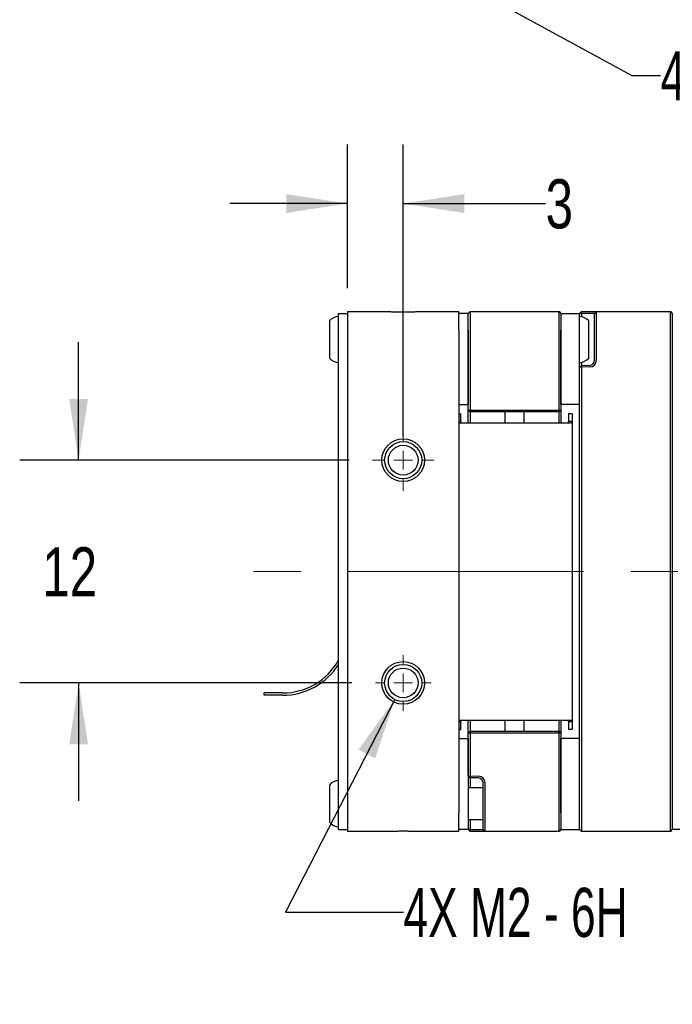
# Paper-space layout 'IX body' of a CAD drawing. Header units: millimetres. Extents: x 5 to 274, y 4 to 211.
# Tile 7 of 21: x 97 to 133, y 89 to 142. Entities that reach past the tile are written whole.
import ezdxf

# ---------------------------------------------------------------- set-up
doc = ezdxf.new("R2010")
doc.units = ezdxf.units.MM
doc.linetypes.add('CENTERX2', pattern=[20.32, 12.7, -2.54, 2.54, -2.54])
doc.layers.add('DIMENSIONS', color=8, linetype='Continuous')
doc.styles.add('SLDTEXTSTYLE0', font='TXT', dxfattribs={"width": 0.75})
doc.styles.add('SLDTEXTSTYLE5', font='TXT', dxfattribs={"width": 0.675})
doc.dimstyles.new('SLDDIMSTYLE8', dxfattribs={"dimtxt": 2.645833, "dimasz": 3.302, "dimexe": 0, "dimexo": 0.0625, "dimgap": 0.661458, "dimtad": 0, "dimtih": 1, "dimtoh": 1, "dimdec": 0, "dimrnd": 1e-09, "dimzin": 12, "dimdsep": 46, "dimtxsty": 'SLDTEXTSTYLE0', "dimsah": 1, "dimcen": 0.09, "dimadec": 0, "dimazin": 3, "dimtfac": 1, "dimtdec": 0, "dimtmove": 0, "dimatfit": 0, "dimfxl": 1, "dimfrac": 2, "dimtolj": 1, "dimtzin": 12, "dimarcsym": 0})
doc.dimstyles.new('SLDDIMSTYLE9', dxfattribs={"dimtxt": 2.645833, "dimasz": 3.302, "dimexe": 0, "dimexo": 0.0625, "dimgap": 0.661458, "dimtad": 0, "dimtih": 1, "dimtoh": 1, "dimdec": 6, "dimrnd": 1e-09, "dimzin": 12, "dimdsep": 46, "dimtxsty": 'SLDTEXTSTYLE0', "dimsah": 1, "dimcen": 0, "dimadec": 0, "dimazin": 3, "dimtfac": 1, "dimtofl": 0, "dimtmove": 0, "dimatfit": 3, "dimfxl": 1, "dimfrac": 2, "dimtolj": 1, "dimtzin": 12, "dimarcsym": 0})

# ---------------------------------------------------------------- blocks, each defined once
blk = doc.blocks.new('_D_37')
at = {"layer": 'DIMENSIONS'}
for p, q in [((115.049, 127.742), (115.049, 135.471)), ((118.049, 119.742), (118.049, 135.471)), ((115.049, 132.296), (108.699, 132.296)), ((118.049, 132.296), (125.724, 132.296))]:
    blk.add_line(p, q, dxfattribs=at)
for points in [[(115.049, 132.296), (111.747, 132.804), (111.747, 131.788)], [(118.049, 132.296), (121.351, 131.788), (121.351, 132.804)]]:
    blk.add_solid(points, dxfattribs=at)
at = {"layer": 'DIMENSIONS', "insert": (125.724, 133.605), "char_height": 2.646, "attachment_point": 1, "style": 'SLDTEXTSTYLE0'}
blk.add_mtext('3', dxfattribs=at)
blk = doc.blocks.new('_D_38')
at = {"layer": 'DIMENSIONS'}
for p, q in [((100.56, 118.472), (100.56, 124.822)), ((115.129, 118.472), (97.385, 118.472)), ((115.279, 106.472), (97.385, 106.472)), ((100.56, 106.472), (100.56, 100.122))]:
    blk.add_line(p, q, dxfattribs=at)
for points in [[(100.56, 118.472), (101.068, 121.774), (100.052, 121.774)], [(100.56, 106.472), (100.052, 103.17), (101.068, 103.17)]]:
    blk.add_solid(points, dxfattribs=at)
at = {"layer": 'DIMENSIONS', "insert": (98.605, 113.781), "char_height": 2.6458, "attachment_point": 1, "style": 'SLDTEXTSTYLE0'}
blk.add_mtext('12', dxfattribs=at)
blk = doc.blocks.new('SW_SYMBOL_HOLE_DEPTH')
at = {"layer": 'DIMENSIONS', "color": 0}
for p, q in [((0, 875), (800, 875)), ((400, 875), (400, 75)), ((100, 555), (400, 75)), ((700, 555), (400, 75))]:
    blk.add_line(p, q, dxfattribs=at)
blk = doc.blocks.new('_D_39')
at = {"layer": 'DIMENSIONS'}
for p, q in [((117.593, 105.582), (111.714, 94.125)), ((111.714, 94.125), (118.064, 94.125))]:
    blk.add_line(p, q, dxfattribs=at)
blk.add_solid([(117.593, 105.582), (115.633, 102.876), (116.537, 102.412)], dxfattribs=at)
at = {"layer": 'DIMENSIONS', "xscale": 0.003379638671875, "yscale": 0.003379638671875, "zscale": 0.003379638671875}
blk.add_blockref('SW_SYMBOL_HOLE_DEPTH', (136.801, 92.39), dxfattribs=at)
at = {"layer": 'DIMENSIONS', "attachment_point": 1}
for s, insert, char_height, style in [('4X M2 - 6H', (118.064, 95.434), 2.6458, 'SLDTEXTSTYLE5'), ('3', (141.577, 95.434), 2.646, 'SLDTEXTSTYLE0'), ('MIN', (144.507, 95.434), 2.6458, 'SLDTEXTSTYLE0')]:
    blk.add_mtext(s, dxfattribs=dict(at, insert=insert, char_height=char_height, style=style))
blk = doc.blocks.new('SW_CENTERMARKSYMBOL_25')
at = {"color": 0, "linetype": 'Continuous', "lineweight": 18}
for p, q in [((0, 1), (0, 1.65)), ((-1, 0), (-1.65, 0)), ((0, 0), (-0.5, 0)), ((0, 0), (0, 0.5)), ((0, 0), (0, -0.5)), ((0, 0), (0.5, 0)), ((1, 0), (1.65, 0)), ((0, -1), (0, -1.65))]:
    blk.add_line(p, q, dxfattribs=at)
blk = doc.blocks.new('SW_CENTERMARKSYMBOL_26')
at = {"color": 0, "linetype": 'Continuous', "lineweight": 18}
for p, q in [((0, 1), (0, 1.5)), ((-1, 0), (-1.5, 0)), ((0, 0), (-0.5, 0)), ((0, 0), (0, 0.5)), ((0, 0), (0, -0.5)), ((0, 0), (0.5, 0)), ((1, 0), (1.5, 0)), ((0, -1), (0, -1.5))]:
    blk.add_line(p, q, dxfattribs=at)
blk = doc.blocks.new('_D_45')
at = {"layer": 'DIMENSIONS'}
for p, q in [((119.366, 145.197), (130.36, 139.192)), ((130.36, 139.192), (131.917, 139.192))]:
    blk.add_line(p, q, dxfattribs=at)
blk.add_solid([(119.366, 145.197), (122.02, 143.169), (122.507, 144.06)], dxfattribs=at)
at = {"layer": 'DIMENSIONS', "xscale": 0.003379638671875, "yscale": 0.003379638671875, "zscale": 0.003379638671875}
blk.add_blockref('SW_SYMBOL_HOLE_DEPTH', (150.654, 137.457), dxfattribs=at)
at = {"layer": 'DIMENSIONS', "attachment_point": 1}
for s, insert, char_height, style in [('4X M3 - 6H', (131.917, 140.501), 2.6458, 'SLDTEXTSTYLE5'), ('3', (155.429, 140.501), 2.646, 'SLDTEXTSTYLE0'), ('MIN', (158.359, 140.501), 2.6458, 'SLDTEXTSTYLE0')]:
    blk.add_mtext(s, dxfattribs=dict(at, insert=insert, char_height=char_height, style=style))

psp = doc.layouts.new('IX body')

# ---------------------------------------------------------------- linework, layer by layer
at = {"color": 7, "linetype": 'Continuous', "lineweight": 25}
for p, q in [((114.5701738, 125.3718718), (114.5701738, 126.3718718)), ((114.5701738, 126.3718718), (115.0491738, 126.3718718)), ((115.0491738, 126.4718718), (115.0491738, 125.4718718)), ((115.0491738, 126.4718718), (117.3617875, 126.4718718)), ((118.7365602, 126.4718718), (121.0491738, 126.4718718)), ((121.0491738, 125.4718718), (121.0491738, 126.4718718)), ((121.5491738, 126.3718718), (121.0491738, 126.3718718)), ((121.5491738, 126.3718718), (121.6491738, 126.4718718)), ((121.5491738, 125.4718718), (121.5491738, 126.3718718)), ((121.6491738, 126.4718718), (121.6491738, 125.4718718)), ((121.6491738, 126.4718718), (126.4491738, 126.4718718)), ((126.4491738, 125.4718718), (126.4491738, 126.4718718)), ((126.4491738, 126.4718718), (126.5491738, 126.3718718)), ((126.5491738, 126.3718718), (126.5491738, 125.4718718)), ((126.5491738, 126.3718718), (127.5491738, 126.3718718)), ((127.5491738, 126.3718718), (127.6491738, 126.4718718)), ((127.6491129, 126.3718718), (127.5491738, 126.3718718)), ((127.5491738, 125.4718718), (127.5491738, 126.3718718)), ((127.6491129, 126.3718718), (127.6491738, 126.4718718)), ((127.6491129, 126.3718718), (127.6491129, 126.2068513)), ((128.1078987, 126.3718718), (127.6491129, 126.3718718)), ((127.6491738, 126.4718718), (128.1113886, 126.4718718)), ((128.3491738, 126.3718718), (128.1078987, 126.3718718)), ((128.1113886, 126.4718718), (128.4491738, 126.4718718)), ((128.4491738, 126.4718718), (128.3491738, 126.3718718)), ((128.3491738, 125.4718718), (128.3491738, 126.3718718)), ((128.4491738, 126.4718718), (128.4491738, 125.4718718)), ((128.4491738, 126.4718718), (132.4491738, 126.4718718)), ((132.4491738, 125.4718718), (132.4491738, 126.4718718)), ((132.4491738, 126.4718718), (132.5491738, 126.3718718)), ((132.5491738, 126.3718718), (132.5491738, 125.4718718)), ((114.0701738, 125.9718718), (114.0701738, 125.3076445)), ((128.0491738, 123.9718718), (128.0491738, 125.9718718)), ((114.0701738, 125.3076445), (114.0701738, 123.9718718)), ((114.5701738, 99.5718718), (114.5701738, 125.3718718)), ((115.0491738, 125.4718718), (115.0491738, 99.4718718)), ((121.0491738, 125.4718718), (121.0491738, 99.4718718)), ((121.5491738, 121.1718718), (121.5491738, 125.4718718)), ((121.5491738, 125.4718718), (121.5491738, 121.4718718)), ((121.6491738, 125.4718718), (121.6491738, 121.1718718)), ((126.4491738, 121.1718718), (126.4491738, 125.4718718)), ((126.5491738, 125.4718718), (126.5491738, 121.1718718)), ((126.5491738, 121.4718718), (126.5491738, 125.4718718)), ((127.5491738, 121.4718718), (127.5491738, 125.4718718)), ((128.3491738, 123.8412306), (128.3491738, 125.4718718)), ((128.4491738, 125.4718718), (128.4491738, 123.8412306)), ((132.4491738, 99.4718718), (132.4491738, 125.4718718)), ((132.5491738, 125.4718718), (132.5491738, 99.4718718)), ((127.6491129, 123.7368923), (127.6491129, 123.5753618)), ((127.6491129, 123.5753618), (128.1078987, 123.5913829)), ((127.6491129, 123.5753618), (127.5491738, 123.4681902)), ((127.6491738, 123.4753029), (127.5491738, 123.4681902)), ((127.5491738, 99.4718718), (127.5491738, 123.4681902)), ((127.6491738, 123.4753029), (127.6491129, 123.5753618)), ((128.1113886, 123.4914438), (127.6491738, 123.4753029)), ((127.6491738, 123.4753029), (127.6491738, 99.4718718)), ((121.0491738, 121.4718718), (121.5491738, 121.4718718)), ((127.5491738, 121.4718718), (126.5491738, 121.4718718)), ((121.0491738, 120.9718718), (121.1491738, 120.9718718)), ((121.1491738, 120.574045), (121.1491738, 120.9718718)), ((121.6491738, 121.0718718), (121.5491738, 121.1718718)), ((121.5491738, 121.1718718), (121.6491738, 121.1718718)), ((121.5491738, 120.9718718), (121.5491738, 121.1718718)), ((121.5491738, 120.4718718), (121.5491738, 120.9718718)), ((121.6491738, 121.1718718), (126.4491738, 121.1718718)), ((121.6905952, 121.0718718), (121.6491738, 121.1718718)), ((121.6905952, 121.0718718), (121.6491738, 121.0718718)), ((121.6500542, 121.0718718), (121.6500542, 120.4718718)), ((126.4077525, 121.0718718), (121.6905952, 121.0718718)), ((123.5491738, 120.4718718), (123.5491738, 121.0718718)), ((124.5491738, 121.0718718), (124.5491738, 120.4718718)), ((126.4077525, 121.0718718), (126.4491738, 121.1718718)), ((126.4491738, 121.0718718), (126.4077525, 121.0718718)), ((126.4482935, 120.4718718), (126.4482935, 121.0718718)), ((126.4491738, 121.1718718), (126.5491738, 121.1718718)), ((126.4491738, 121.0718718), (126.5491738, 121.1718718)), ((126.5491738, 121.1718718), (126.5491738, 120.9718718)), ((126.5491738, 120.9718718), (126.5491738, 120.4718718)), ((127.1491738, 120.9718718), (126.9491738, 120.9718718)), ((126.9491738, 120.9718718), (126.9491738, 120.574045)), ((127.1491738, 120.9718718), (127.1491738, 120.574045)), ((121.1491738, 120.574045), (121.0491738, 120.574045)), ((122.1491738, 120.4718718), (121.0491738, 120.4718718)), ((121.1868415, 120.4718718), (121.1491738, 120.574045)), ((125.9491738, 120.4718718), (122.1491738, 120.4718718)), ((127.1039726, 120.4718718), (125.9491738, 120.4718718)), ((126.9491738, 120.574045), (126.9115062, 120.4718718)), ((126.9491738, 120.574045), (127.1491738, 120.574045)), ((127.1491738, 120.574045), (127.1039726, 120.4718718)), ((127.1491738, 120.574045), (127.1491738, 104.3696986)), ((111.5596738, 105.9333718), (110.5596738, 105.9333718)), ((110.5596738, 105.8103718), (110.5596738, 105.9333718)), ((111.5596738, 105.8103718), (110.5596738, 105.8103718)), ((121.0491738, 104.4718718), (122.1491738, 104.4718718)), ((121.0491738, 104.3696986), (121.1491738, 104.3696986)), ((121.0491738, 103.9718718), (121.1491738, 103.9718718)), ((121.1491738, 104.3696986), (121.1868415, 104.4718718)), ((121.1491738, 103.9718718), (121.1491738, 104.3696986)), ((121.5491738, 103.9718718), (121.5491738, 104.4718718)), ((121.5491738, 103.7718718), (121.5491738, 103.9718718)), ((121.6500542, 104.4718718), (121.6500542, 103.8718718)), ((122.1491738, 104.4718718), (125.9491738, 104.4718718)), ((123.5491738, 103.8718718), (123.5491738, 104.4718718)), ((124.5491738, 104.4718718), (124.5491738, 103.8718718)), ((125.9491738, 104.4718718), (127.1039726, 104.4718718)), ((126.4482935, 103.8718718), (126.4482935, 104.4718718)), ((126.5491738, 104.4718718), (126.5491738, 103.9718718)), ((126.5491738, 103.9718718), (126.5491738, 103.7718718)), ((126.9115062, 104.4718718), (126.9491738, 104.3696986)), ((127.1491738, 104.3696986), (126.9491738, 104.3696986)), ((126.9491738, 104.3696986), (126.9491738, 103.9718718)), ((127.1491738, 103.9718718), (126.9491738, 103.9718718)), ((127.1039726, 104.4718718), (127.1491738, 104.3696986)), ((127.1491738, 104.3696986), (127.1491738, 103.9718718)), ((121.0491738, 103.4718718), (121.5491738, 103.4718718)), ((121.5491738, 103.7718718), (121.6491738, 103.8718718)), ((121.5491738, 101.4755534), (121.5491738, 103.7718718)), ((121.6491738, 103.7718718), (121.5491738, 103.7718718)), ((121.5491738, 103.4718718), (121.5491738, 99.4718718)), ((121.6491738, 103.7718718), (121.6905952, 103.8718718)), ((121.6491738, 103.8718718), (121.6905952, 103.8718718)), ((121.6491738, 103.7718718), (121.6491738, 101.4684407)), ((126.4491738, 103.7718718), (121.6491738, 103.7718718)), ((121.6905952, 103.8718718), (126.4077525, 103.8718718)), ((126.4491738, 103.7718718), (126.4077525, 103.8718718)), ((126.4077525, 103.8718718), (126.4491738, 103.8718718)), ((126.5491738, 103.7718718), (126.4491738, 103.8718718)), ((126.4491738, 99.4718718), (126.4491738, 103.7718718)), ((126.5491738, 103.7718718), (126.4491738, 103.7718718)), ((126.5491738, 103.7718718), (126.5491738, 99.4718718)), ((127.5491738, 103.4718718), (126.5491738, 103.4718718)), ((126.5491738, 99.4718718), (126.5491738, 103.4718718)), ((127.5491738, 99.4718718), (127.5491738, 103.4718718)), ((121.5491738, 101.4755534), (121.6491738, 101.4684407)), ((121.6491129, 101.3683819), (121.5491738, 101.4755534)), ((121.6491129, 101.3683819), (121.6491738, 101.4684407)), ((122.1078987, 101.3523607), (121.6491129, 101.3683819)), ((121.6491129, 101.3683819), (121.6491129, 100.8218718)), ((121.6491738, 101.4684407), (122.1113886, 101.4522998)), ((114.0701738, 100.9718718), (114.0701738, 100.8911622)), ((114.0701738, 100.8911622), (114.0701738, 98.9718718)), ((122.3491738, 100.8218718), (121.5491738, 100.8218718)), ((122.3491738, 99.4718718), (122.3491738, 101.102513)), ((122.4491738, 101.102513), (122.4491738, 99.4718718)), ((114.5701738, 98.5718718), (114.5701738, 99.5718718)), ((115.0491738, 99.4718718), (115.0491738, 98.4718718)), ((121.0491738, 98.4718718), (121.0491738, 99.4718718)), ((121.5491738, 99.4718718), (121.5491738, 98.5718718)), ((122.3491738, 98.5718718), (122.3491738, 99.4718718)), ((122.4491738, 99.4718718), (122.4491738, 98.4718718)), ((126.4491738, 98.4718718), (126.4491738, 99.4718718)), ((126.5491738, 99.4718718), (126.5491738, 98.5718718)), ((127.5491738, 98.5718718), (127.5491738, 99.4718718)), ((127.6491738, 99.4718718), (127.6491738, 98.4718718)), ((132.4491738, 98.4718718), (132.4491738, 99.4718718)), ((132.5491738, 99.4718718), (132.5491738, 98.5718718)), ((121.5491738, 99.1218718), (122.3491738, 99.1218718)), ((121.6491129, 99.1218718), (121.6491129, 98.5718718)), ((114.5701738, 98.5718718), (115.0491738, 98.5718718)), ((117.3617875, 98.4718718), (115.0491738, 98.4718718)), ((121.0491738, 98.4718718), (118.7365602, 98.4718718)), ((121.5491738, 98.5718718), (121.0491738, 98.5718718)), ((121.6491738, 98.4718718), (121.5491738, 98.5718718)), ((121.6491129, 98.5718718), (121.5491738, 98.5718718)), ((121.6491738, 98.4718718), (121.6491129, 98.5718718)), ((121.6491129, 98.5718718), (122.1078987, 98.5718718)), ((122.1113886, 98.4718718), (121.6491738, 98.4718718)), ((122.1078987, 98.5718718), (122.3491738, 98.5718718)), ((122.4491738, 98.4718718), (122.1113886, 98.4718718)), ((122.4491738, 98.4718718), (122.3491738, 98.5718718)), ((126.4491738, 98.4718718), (122.4491738, 98.4718718)), ((126.5491738, 98.5718718), (126.4491738, 98.4718718)), ((126.5491738, 98.5718718), (127.5491738, 98.5718718)), ((127.6491738, 98.4718718), (127.5491738, 98.5718718)), ((132.4491738, 98.4718718), (127.6491738, 98.4718718)), ((132.5491738, 98.5718718), (132.4491738, 98.4718718)), ((133.5491738, 98.5718718), (132.5491738, 98.5718718))]:
    psp.add_line(p, q, dxfattribs=at)
at = {"color": 7, "linetype": 'CENTERX2', "lineweight": 18}
psp.add_line((148.0914996, 112.4718718), (108.6991738, 112.4718718), dxfattribs=at)
at = {"color": 7, "linetype": 'Continuous', "lineweight": 25}
for centre, radius in [((118.0491738, 118.4718718), 1.15), ((118.0491738, 118.4718718), 1), ((118.0491738, 118.4718718), 0.8), ((118.0491738, 106.4718718), 1.15), ((118.0491738, 106.4718718), 1), ((118.0491738, 106.4718718), 0.8)]:
    psp.add_circle(centre, radius, dxfattribs=at)
for centre, radius, start, end in [((114.6314213, 125.4743768), 0.75, 94.68417983, 138.44592252), ((127.4879263, 125.4743768), 0.75, 41.55407748, 85.31582017), ((114.6314213, 124.4693668), 0.75, 221.55407748, 265.31582017), ((127.4879263, 124.4693668), 0.75, 274.68417983, 318.44592252), ((128.0991738, 123.8412306), 0.25, 272, 0), ((128.0991738, 123.8412306), 0.35, 272, 0), ((111.5596738, 109.3718718), 3.4385, 270, 331.10742154), ((111.5596738, 109.3718718), 3.5615, 270, 327.70301021), ((122.0991738, 101.102513), 0.25, 0, 88), ((122.0991738, 101.102513), 0.35, 0, 88), ((114.6314213, 100.4743768), 0.75, 94.68417983, 138.44592252), ((114.6314213, 99.4693668), 0.75, 221.55407748, 265.31582017)]:
    psp.add_arc(centre, radius, start, end, dxfattribs=at)
for points in [[(117.3617875, 126.4718718), (117.431853, 126.4710639), (117.5736062, 126.4694293), (117.8905075, 126.461265), (118.2144137, 126.4614306), (118.5278089, 126.4694738), (118.666524, 126.4710673), (118.7365602, 126.4718718)], [(118.7365602, 98.4718718), (118.6664946, 98.4726798), (118.5247414, 98.4743143), (118.2078401, 98.4824786), (117.8839339, 98.4823131), (117.5705388, 98.4742698), (117.4318237, 98.4726764), (117.3617875, 98.4718718)]]:
    psp.add_open_spline(points, degree=3, knots=[0, 0, 0, 0, 0.1599938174, 0.3236914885, 0.6832266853, 0.8400636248, 1, 1, 1, 1], dxfattribs=at)

# ---------------------------------------------------------------- block references
at = {"color": 7, "linetype": 'Continuous', "lineweight": 0}
for name, p in [('SW_CENTERMARKSYMBOL_25', (118.0491738, 118.4718718)), ('SW_CENTERMARKSYMBOL_26', (118.0491738, 106.4718718))]:
    psp.add_blockref(name, p, dxfattribs=at)

# ---------------------------------------------------------------- dimensions: what is measured, and where the dimension line sits
at = {"layer": 'DIMENSIONS'}
for p1, p2, text, picture, middle in [((116.7327468, 146.6354304), (119.3656008, 145.1973484), '4X M3 - 6H {\\fGDT;x} 3\\P', '_D_45', (148.456659, 139.1920528)), ((118.5056614, 107.3616016), (117.5926863, 105.582142), '4X M2 - 6H {\\fGDT;x} 3\\P', '_D_39', (134.6038083, 94.1249233))]:
    dim = psp.add_diameter_dim_2p(p1=p1, p2=p2, text=text, dimstyle='SLDDIMSTYLE9', override={"dimpost": '<>'}, dxfattribs=at)
    dim.commit()
    dim.dimension.update_dxf_attribs({"geometry": picture, "text_midpoint": middle, "dimtype": 163})
dim = psp.add_linear_dim(base=(118.0491738, 132.2960559), p1=(115.0491738, 126.4718718), p2=(118.0491738, 118.4718718), dimstyle='SLDDIMSTYLE8', dxfattribs=at)
dim.commit()
dim.dimension.update_dxf_attribs({"geometry": '_D_37', "text_midpoint": (126.7010946, 132.2960559), "dimtype": 160})
dim = psp.add_linear_dim(base=(100.5596738, 106.4718718), p1=(116.3991738, 118.4718718), p2=(116.5491738, 106.4718718), angle=90, dimstyle='SLDDIMSTYLE8', dxfattribs=at)
dim.commit()
dim.dimension.update_dxf_attribs({"geometry": '_D_38', "text_midpoint": (100.5596738, 112.4718718), "dimtype": 160})

doc.saveas('drawing.dxf')
